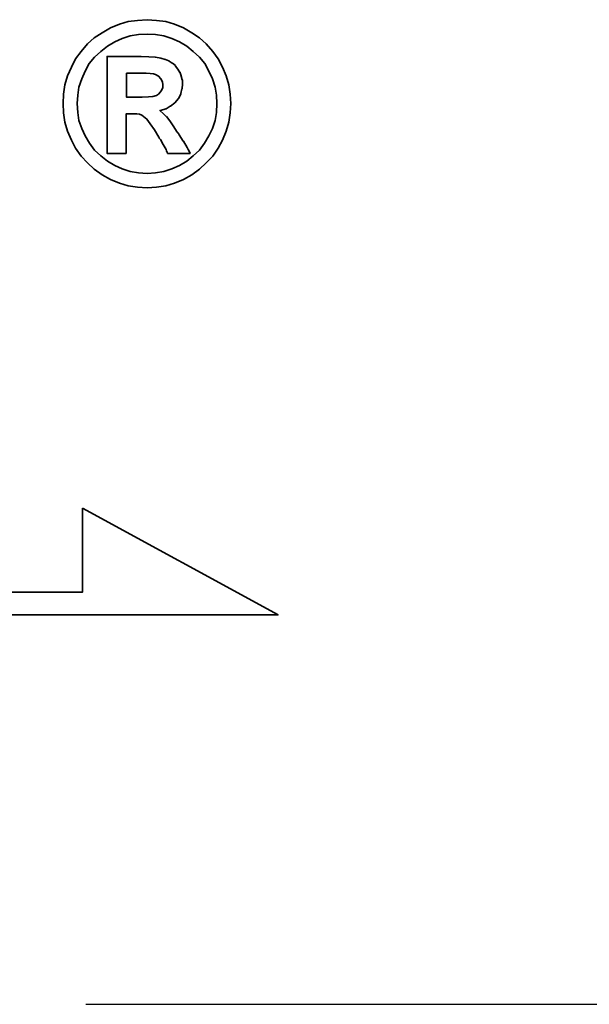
# Model space of a CAD drawing. Header units: millimetres. Extents: x -61 to 184, y -64 to 81.
# Tile 41 of 43: x 151.96 to 155.07, y 0 to 5.37. Entities that reach past the tile are written whole.
import ezdxf

# ---------------------------------------------------------------- set-up
doc = ezdxf.new("R2010")
doc.units = ezdxf.units.MM
doc.linetypes.add('CENTER', pattern=[2, 1.25, -0.25, 0.25, -0.25])
for name, color, linetype in [('CL', 1, 'CENTER'), ('DIM', 4, 'Continuous'), ('layer 1', 7, 'Continuous')]:
    doc.layers.add(name, color=color, linetype=linetype)

# ---------------------------------------------------------------- blocks, each defined once
blk = doc.blocks.new('TBI MOTION logo(完整正式版)')
at = {"layer": 'layer 1', "color": 22, "lineweight": 35}
for points, knots in [([(81.20634, 4.98624), (81.20634, 4.98624), (81.18649, 5.32862), (81.18649, 5.32862), (81.18649, 5.32862), (81.18649, 5.32862), (81.13886, 5.66206), (81.13886, 5.66206), (81.13886, 5.66206), (81.13886, 5.66206), (81.04359, 5.97764), (81.04359, 5.97764), (81.04359, 5.97764), (81.04359, 5.97764), (80.91061, 6.29124), (80.91061, 6.29124), (80.91061, 6.29124), (80.91061, 6.29124), (80.75778, 6.58697), (80.75778, 6.58697), (80.75778, 6.58697), (80.75778, 6.58697), (80.5593, 6.85294), (80.5593, 6.85294), (80.5593, 6.85294), (80.5593, 6.85294), (80.33105, 7.1189), (80.33105, 7.1189), (80.33105, 7.1189), (80.33105, 7.1189), (80.09287, 7.33921), (80.09287, 7.33921), (80.09287, 7.33921), (80.09287, 7.33921), (79.815, 7.51982), (79.815, 7.51982), (79.815, 7.51982), (79.815, 7.51982), (79.51133, 7.69051), (79.51133, 7.69051), (79.51133, 7.69051), (79.51133, 7.69051), (79.19773, 7.8235), (79.19773, 7.8235), (79.19773, 7.8235), (79.19773, 7.8235), (78.88215, 7.91877), (78.88215, 7.91877), (78.88215, 7.91877), (78.88215, 7.91877), (78.54871, 7.95846), (78.54871, 7.95846), (78.54871, 7.95846), (78.54871, 7.95846), (78.21526, 7.98625), (78.21526, 7.98625), (78.21526, 7.98625), (78.21526, 7.98625), (77.87388, 7.95846), (77.87388, 7.95846), (77.87388, 7.95846), (77.87388, 7.95846), (77.54044, 7.91877), (77.54044, 7.91877), (77.54044, 7.91877), (77.54044, 7.91877), (77.22485, 7.8235), (77.22485, 7.8235), (77.22485, 7.8235), (77.22485, 7.8235), (76.91027, 7.69051), (76.91027, 7.69051), (76.91027, 7.69051), (76.91027, 7.69051), (76.6056, 7.51982), (76.6056, 7.51982), (76.6056, 7.51982), (76.6056, 7.51982), (76.32972, 7.33921), (76.32972, 7.33921), (76.32972, 7.33921), (76.32972, 7.33921), (76.09154, 7.1189), (76.09154, 7.1189), (76.09154, 7.1189), (76.09154, 7.1189), (75.86329, 6.85294), (75.86329, 6.85294), (75.86329, 6.85294), (75.86329, 6.85294), (75.66382, 6.58697), (75.66382, 6.58697), (75.66382, 6.58697), (75.66382, 6.58697), (75.51099, 6.29124), (75.51099, 6.29124), (75.51099, 6.29124), (75.51099, 6.29124), (75.37702, 5.97764), (75.37702, 5.97764), (75.37702, 5.97764), (75.37702, 5.97764), (75.28175, 5.66206), (75.28175, 5.66206), (75.28175, 5.66206), (75.28175, 5.66206), (75.23411, 5.32862), (75.23411, 5.32862), (75.23411, 5.32862), (75.23411, 5.32862), (75.21625, 4.98624), (75.21625, 4.98624), (75.21625, 4.98624), (75.21625, 4.98624), (75.23411, 4.6528), (75.23411, 4.6528), (75.23411, 4.6528), (75.23411, 4.6528), (75.28175, 4.32035), (75.28175, 4.32035), (75.28175, 4.32035), (75.28175, 4.32035), (75.37702, 3.99583), (75.37702, 3.99583), (75.37702, 3.99583), (75.37702, 3.99583), (75.51099, 3.68224), (75.51099, 3.68224), (75.51099, 3.68224), (75.51099, 3.68224), (75.66382, 3.38749), (75.66382, 3.38749), (75.66382, 3.38749), (75.66382, 3.38749), (75.86329, 3.10963), (75.86329, 3.10963), (75.86329, 3.10963), (75.86329, 3.10963), (76.09154, 2.87145), (76.09154, 2.87145), (76.09154, 2.87145), (76.09154, 2.87145), (76.32972, 2.6432), (76.32972, 2.6432), (76.32972, 2.6432), (76.32972, 2.6432), (76.6056, 2.43381), (76.6056, 2.43381), (76.6056, 2.43381), (76.6056, 2.43381), (76.91027, 2.27205), (76.91027, 2.27205), (76.91027, 2.27205), (76.91027, 2.27205), (77.22485, 2.13906), (77.22485, 2.13906), (77.22485, 2.13906), (77.22485, 2.13906), (77.54044, 2.0438), (77.54044, 2.0438), (77.54044, 2.0438), (77.54044, 2.0438), (77.87388, 1.99616), (77.87388, 1.99616), (77.87388, 1.99616), (77.87388, 1.99616), (78.21526, 1.97631), (78.21526, 1.97631), (78.21526, 1.97631), (78.21526, 1.97631), (78.54871, 1.99616), (78.54871, 1.99616), (78.54871, 1.99616), (78.54871, 1.99616), (78.88215, 2.0438), (78.88215, 2.0438), (78.88215, 2.0438), (78.88215, 2.0438), (79.19773, 2.13906), (79.19773, 2.13906), (79.19773, 2.13906), (79.19773, 2.13906), (79.51133, 2.27205), (79.51133, 2.27205), (79.51133, 2.27205), (79.51133, 2.27205), (79.815, 2.43381), (79.815, 2.43381), (79.815, 2.43381), (79.815, 2.43381), (80.09287, 2.6432), (80.09287, 2.6432), (80.09287, 2.6432), (80.09287, 2.6432), (80.33105, 2.87145), (80.33105, 2.87145), (80.33105, 2.87145), (80.33105, 2.87145), (80.5593, 3.10963), (80.5593, 3.10963), (80.5593, 3.10963), (80.5593, 3.10963), (80.75778, 3.38749), (80.75778, 3.38749), (80.75778, 3.38749), (80.75778, 3.38749), (80.91061, 3.68224), (80.91061, 3.68224), (80.91061, 3.68224), (80.91061, 3.68224), (81.04359, 3.99583), (81.04359, 3.99583), (81.04359, 3.99583), (81.04359, 3.99583), (81.13886, 4.32035), (81.13886, 4.32035), (81.13886, 4.32035), (81.13886, 4.32035), (81.18649, 4.6528), (81.18649, 4.6528), (81.18649, 4.6528), (81.18649, 4.6528), (81.20634, 4.98624), (81.20634, 4.98624)], [0, 0, 0, 0, 0.01785714, 0.01785714, 0.01785714, 0.01785714, 0.03571429, 0.03571429, 0.03571429, 0.03571429, 0.05357143, 0.05357143, 0.05357143, 0.05357143, 0.07142857, 0.07142857, 0.07142857, 0.07142857, 0.08928571, 0.08928571, 0.08928571, 0.08928571, 0.10714286, 0.10714286, 0.10714286, 0.10714286, 0.125, 0.125, 0.125, 0.125, 0.14285714, 0.14285714, 0.14285714, 0.14285714, 0.16071429, 0.16071429, 0.16071429, 0.16071429, 0.17857143, 0.17857143, 0.17857143, 0.17857143, 0.19642857, 0.19642857, 0.19642857, 0.19642857, 0.21428571, 0.21428571, 0.21428571, 0.21428571, 0.23214286, 0.23214286, 0.23214286, 0.23214286, 0.25, 0.25, 0.25, 0.25, 0.26785714, 0.26785714, 0.26785714, 0.26785714, 0.28571429, 0.28571429, 0.28571429, 0.28571429, 0.30357143, 0.30357143, 0.30357143, 0.30357143, 0.32142857, 0.32142857, 0.32142857, 0.32142857, 0.33928571, 0.33928571, 0.33928571, 0.33928571, 0.35714286, 0.35714286, 0.35714286, 0.35714286, 0.375, 0.375, 0.375, 0.375, 0.39285714, 0.39285714, 0.39285714, 0.39285714, 0.41071429, 0.41071429, 0.41071429, 0.41071429, 0.42857143, 0.42857143, 0.42857143, 0.42857143, 0.44642857, 0.44642857, 0.44642857, 0.44642857, 0.46428571, 0.46428571, 0.46428571, 0.46428571, 0.48214286, 0.48214286, 0.48214286, 0.48214286, 0.5, 0.5, 0.5, 0.5, 0.51785714, 0.51785714, 0.51785714, 0.51785714, 0.53571429, 0.53571429, 0.53571429, 0.53571429, 0.55357143, 0.55357143, 0.55357143, 0.55357143, 0.57142857, 0.57142857, 0.57142857, 0.57142857, 0.58928571, 0.58928571, 0.58928571, 0.58928571, 0.60714286, 0.60714286, 0.60714286, 0.60714286, 0.625, 0.625, 0.625, 0.625, 0.64285714, 0.64285714, 0.64285714, 0.64285714, 0.66071429, 0.66071429, 0.66071429, 0.66071429, 0.67857143, 0.67857143, 0.67857143, 0.67857143, 0.69642857, 0.69642857, 0.69642857, 0.69642857, 0.71428571, 0.71428571, 0.71428571, 0.71428571, 0.73214286, 0.73214286, 0.73214286, 0.73214286, 0.75, 0.75, 0.75, 0.75, 0.76785714, 0.76785714, 0.76785714, 0.76785714, 0.78571429, 0.78571429, 0.78571429, 0.78571429, 0.80357143, 0.80357143, 0.80357143, 0.80357143, 0.82142857, 0.82142857, 0.82142857, 0.82142857, 0.83928571, 0.83928571, 0.83928571, 0.83928571, 0.85714286, 0.85714286, 0.85714286, 0.85714286, 0.875, 0.875, 0.875, 0.875, 0.89285714, 0.89285714, 0.89285714, 0.89285714, 0.91071429, 0.91071429, 0.91071429, 0.91071429, 0.92857143, 0.92857143, 0.92857143, 0.92857143, 0.94642857, 0.94642857, 0.94642857, 0.94642857, 0.96428571, 0.96428571, 0.96428571, 0.96428571, 0.98214286, 0.98214286, 0.98214286, 0.98214286, 1, 1, 1, 1]), ([(80.71014, 4.98624), (80.71014, 4.98624), (80.69129, 5.29091), (80.69129, 5.29091), (80.69129, 5.29091), (80.69129, 5.29091), (80.64464, 5.57672), (80.64464, 5.57672), (80.64464, 5.57672), (80.64464, 5.57672), (80.54937, 5.87245), (80.54937, 5.87245), (80.54937, 5.87245), (80.54937, 5.87245), (80.41639, 6.14833), (80.41639, 6.14833), (80.41639, 6.14833), (80.41639, 6.14833), (80.27349, 6.41429), (80.27349, 6.41429), (80.27349, 6.41429), (80.27349, 6.41429), (80.08295, 6.64255), (80.08295, 6.64255), (80.08295, 6.64255), (80.08295, 6.64255), (79.86264, 6.84301), (79.86264, 6.84301), (79.86264, 6.84301), (79.86264, 6.84301), (79.63439, 7.03355), (79.63439, 7.03355), (79.63439, 7.03355), (79.63439, 7.03355), (79.37835, 7.1963), (79.37835, 7.1963), (79.37835, 7.1963), (79.37835, 7.1963), (79.10246, 7.30944), (79.10246, 7.30944), (79.10246, 7.30944), (79.10246, 7.30944), (78.81665, 7.40471), (78.81665, 7.40471), (78.81665, 7.40471), (78.81665, 7.40471), (78.511, 7.45234), (78.511, 7.45234), (78.511, 7.45234), (78.511, 7.45234), (78.21526, 7.47219), (78.21526, 7.47219), (78.21526, 7.47219), (78.21526, 7.47219), (77.9106, 7.45234), (77.9106, 7.45234), (77.9106, 7.45234), (77.9106, 7.45234), (77.61685, 7.40471), (77.61685, 7.40471), (77.61685, 7.40471), (77.61685, 7.40471), (77.32012, 7.30944), (77.32012, 7.30944), (77.32012, 7.30944), (77.32012, 7.30944), (77.06309, 7.1963), (77.06309, 7.1963), (77.06309, 7.1963), (77.06309, 7.1963), (76.80606, 7.03355), (76.80606, 7.03355), (76.80606, 7.03355), (76.80606, 7.03355), (76.55797, 6.84301), (76.55797, 6.84301), (76.55797, 6.84301), (76.55797, 6.84301), (76.34063, 6.64255), (76.34063, 6.64255), (76.34063, 6.64255), (76.34063, 6.64255), (76.1491, 6.41429), (76.1491, 6.41429), (76.1491, 6.41429), (76.1491, 6.41429), (76.0062, 6.14833), (76.0062, 6.14833), (76.0062, 6.14833), (76.0062, 6.14833), (75.88314, 5.87245), (75.88314, 5.87245), (75.88314, 5.87245), (75.88314, 5.87245), (75.77794, 5.57672), (75.77794, 5.57672), (75.77794, 5.57672), (75.77794, 5.57672), (75.73924, 5.29091), (75.73924, 5.29091), (75.73924, 5.29091), (75.73924, 5.29091), (75.72039, 4.98624), (75.72039, 4.98624), (75.72039, 4.98624), (75.72039, 4.98624), (75.73924, 4.67165), (75.73924, 4.67165), (75.73924, 4.67165), (75.73924, 4.67165), (75.77794, 4.37791), (75.77794, 4.37791), (75.77794, 4.37791), (75.77794, 4.37791), (75.88314, 4.10102), (75.88314, 4.10102), (75.88314, 4.10102), (75.88314, 4.10102), (76.0062, 3.83407), (76.0062, 3.83407), (76.0062, 3.83407), (76.0062, 3.83407), (76.15902, 3.56811), (76.15902, 3.56811), (76.15902, 3.56811), (76.15902, 3.56811), (76.34063, 3.32001), (76.34063, 3.32001), (76.34063, 3.32001), (76.34063, 3.32001), (76.55797, 3.11955), (76.55797, 3.11955), (76.55797, 3.11955), (76.55797, 3.11955), (76.80606, 2.92901), (76.80606, 2.92901), (76.80606, 2.92901), (76.80606, 2.92901), (77.06309, 2.76725), (77.06309, 2.76725), (77.06309, 2.76725), (77.06309, 2.76725), (77.32012, 2.65412), (77.32012, 2.65412), (77.32012, 2.65412), (77.32012, 2.65412), (77.61685, 2.55786), (77.61685, 2.55786), (77.61685, 2.55786), (77.61685, 2.55786), (77.9106, 2.51022), (77.9106, 2.51022), (77.9106, 2.51022), (77.9106, 2.51022), (78.21526, 2.49137), (78.21526, 2.49137), (78.21526, 2.49137), (78.21526, 2.49137), (78.511, 2.51022), (78.511, 2.51022), (78.511, 2.51022), (78.511, 2.51022), (78.81665, 2.55786), (78.81665, 2.55786), (78.81665, 2.55786), (78.81665, 2.55786), (79.10246, 2.65412), (79.10246, 2.65412), (79.10246, 2.65412), (79.10246, 2.65412), (79.37835, 2.76725), (79.37835, 2.76725), (79.37835, 2.76725), (79.37835, 2.76725), (79.63439, 2.92901), (79.63439, 2.92901), (79.63439, 2.92901), (79.63439, 2.92901), (79.86264, 3.11955), (79.86264, 3.11955), (79.86264, 3.11955), (79.86264, 3.11955), (80.08295, 3.32001), (80.08295, 3.32001), (80.08295, 3.32001), (80.08295, 3.32001), (80.26356, 3.56811), (80.26356, 3.56811), (80.26356, 3.56811), (80.26356, 3.56811), (80.41639, 3.83407), (80.41639, 3.83407), (80.41639, 3.83407), (80.41639, 3.83407), (80.54937, 4.10102), (80.54937, 4.10102), (80.54937, 4.10102), (80.54937, 4.10102), (80.64464, 4.37791), (80.64464, 4.37791), (80.64464, 4.37791), (80.64464, 4.37791), (80.69129, 4.67165), (80.69129, 4.67165), (80.69129, 4.67165), (80.69129, 4.67165), (80.71014, 4.98624), (80.71014, 4.98624)], [0, 0, 0, 0, 0.01923077, 0.01923077, 0.01923077, 0.01923077, 0.03846154, 0.03846154, 0.03846154, 0.03846154, 0.05769231, 0.05769231, 0.05769231, 0.05769231, 0.07692308, 0.07692308, 0.07692308, 0.07692308, 0.09615385, 0.09615385, 0.09615385, 0.09615385, 0.11538462, 0.11538462, 0.11538462, 0.11538462, 0.13461538, 0.13461538, 0.13461538, 0.13461538, 0.15384615, 0.15384615, 0.15384615, 0.15384615, 0.17307692, 0.17307692, 0.17307692, 0.17307692, 0.19230769, 0.19230769, 0.19230769, 0.19230769, 0.21153846, 0.21153846, 0.21153846, 0.21153846, 0.23076923, 0.23076923, 0.23076923, 0.23076923, 0.25, 0.25, 0.25, 0.25, 0.26923077, 0.26923077, 0.26923077, 0.26923077, 0.28846154, 0.28846154, 0.28846154, 0.28846154, 0.30769231, 0.30769231, 0.30769231, 0.30769231, 0.32692308, 0.32692308, 0.32692308, 0.32692308, 0.34615385, 0.34615385, 0.34615385, 0.34615385, 0.36538462, 0.36538462, 0.36538462, 0.36538462, 0.38461538, 0.38461538, 0.38461538, 0.38461538, 0.40384615, 0.40384615, 0.40384615, 0.40384615, 0.42307692, 0.42307692, 0.42307692, 0.42307692, 0.44230769, 0.44230769, 0.44230769, 0.44230769, 0.46153846, 0.46153846, 0.46153846, 0.46153846, 0.48076923, 0.48076923, 0.48076923, 0.48076923, 0.5, 0.5, 0.5, 0.5, 0.51923077, 0.51923077, 0.51923077, 0.51923077, 0.53846154, 0.53846154, 0.53846154, 0.53846154, 0.55769231, 0.55769231, 0.55769231, 0.55769231, 0.57692308, 0.57692308, 0.57692308, 0.57692308, 0.59615385, 0.59615385, 0.59615385, 0.59615385, 0.61538462, 0.61538462, 0.61538462, 0.61538462, 0.63461538, 0.63461538, 0.63461538, 0.63461538, 0.65384615, 0.65384615, 0.65384615, 0.65384615, 0.67307692, 0.67307692, 0.67307692, 0.67307692, 0.69230769, 0.69230769, 0.69230769, 0.69230769, 0.71153846, 0.71153846, 0.71153846, 0.71153846, 0.73076923, 0.73076923, 0.73076923, 0.73076923, 0.75, 0.75, 0.75, 0.75, 0.76923077, 0.76923077, 0.76923077, 0.76923077, 0.78846154, 0.78846154, 0.78846154, 0.78846154, 0.80769231, 0.80769231, 0.80769231, 0.80769231, 0.82692308, 0.82692308, 0.82692308, 0.82692308, 0.84615385, 0.84615385, 0.84615385, 0.84615385, 0.86538462, 0.86538462, 0.86538462, 0.86538462, 0.88461538, 0.88461538, 0.88461538, 0.88461538, 0.90384615, 0.90384615, 0.90384615, 0.90384615, 0.92307692, 0.92307692, 0.92307692, 0.92307692, 0.94230769, 0.94230769, 0.94230769, 0.94230769, 0.96153846, 0.96153846, 0.96153846, 0.96153846, 0.98076923, 0.98076923, 0.98076923, 0.98076923, 1, 1, 1, 1]), ([(76.78721, 3.2823), (76.78721, 3.2823), (76.78721, 3.32001), (76.78721, 3.32001), (76.78721, 3.32001), (76.78721, 3.32001), (76.78721, 3.42422), (76.78721, 3.42422), (76.78721, 3.42422), (76.78721, 3.42422), (76.78721, 3.59689), (76.78721, 3.59689), (76.78721, 3.59689), (76.78721, 3.59689), (76.78721, 3.80529), (76.78721, 3.80529), (76.78721, 3.80529), (76.78721, 3.80529), (76.78721, 4.0524), (76.78721, 4.0524), (76.78721, 4.0524), (76.78721, 4.0524), (76.78721, 4.32035), (76.78721, 4.32035), (76.78721, 4.32035), (76.78721, 4.32035), (76.78721, 4.92868), (76.78721, 4.92868), (76.78721, 4.92868), (76.78721, 4.92868), (76.78721, 5.53801), (76.78721, 5.53801), (76.78721, 5.53801), (76.78721, 5.53801), (76.78721, 5.82482), (76.78721, 5.82482), (76.78721, 5.82482), (76.78721, 5.82482), (76.78721, 6.07291), (76.78721, 6.07291), (76.78721, 6.07291), (76.78721, 6.07291), (76.78721, 6.30017), (76.78721, 6.30017), (76.78721, 6.30017), (76.78721, 6.30017), (76.78721, 6.45399), (76.78721, 6.45399), (76.78721, 6.45399), (76.78721, 6.45399), (76.78721, 6.5572), (76.78721, 6.5572), (76.78721, 6.5572), (76.78721, 6.5572), (76.78721, 6.59689), (76.78721, 6.59689), (76.78721, 6.59689), (76.78721, 6.59689), (76.78721, 6.67232), (76.78721, 6.67232), (76.78721, 6.67232), (76.78721, 6.67232), (76.8537, 6.67232), (76.8537, 6.67232), (76.8537, 6.67232), (76.8537, 6.67232), (76.87355, 6.67232), (76.87355, 6.67232), (76.87355, 6.67232), (76.87355, 6.67232), (76.91027, 6.67232), (76.91027, 6.67232), (76.91027, 6.67232), (76.91027, 6.67232), (77.04424, 6.67232), (77.04424, 6.67232), (77.04424, 6.67232), (77.04424, 6.67232), (77.22485, 6.67232), (77.22485, 6.67232), (77.22485, 6.67232), (77.22485, 6.67232), (77.43524, 6.67232), (77.43524, 6.67232), (77.43524, 6.67232), (77.43524, 6.67232), (77.65357, 6.67232), (77.65357, 6.67232), (77.65357, 6.67232), (77.65357, 6.67232), (77.82625, 6.67232), (77.82625, 6.67232), (77.82625, 6.67232), (77.82625, 6.67232), (77.94037, 6.67232), (77.94037, 6.67232), (77.94037, 6.67232), (77.94037, 6.67232), (77.97709, 6.67232), (77.97709, 6.67232), (77.97709, 6.67232), (77.97709, 6.67232), (77.99694, 6.67232), (77.99694, 6.67232), (77.99694, 6.67232), (77.99694, 6.67232), (78.00686, 6.67232), (78.00686, 6.67232), (78.00686, 6.67232), (78.00686, 6.67232), (78.28275, 6.6624), (78.28275, 6.6624), (78.28275, 6.6624), (78.28275, 6.6624), (78.50107, 6.64255), (78.50107, 6.64255), (78.50107, 6.64255), (78.50107, 6.64255), (78.511, 6.64255), (78.511, 6.64255), (78.511, 6.64255), (78.511, 6.64255), (78.70154, 6.61476), (78.70154, 6.61476), (78.70154, 6.61476), (78.70154, 6.61476), (78.70154, 6.60483), (78.70154, 6.60483), (78.70154, 6.60483), (78.70154, 6.60483), (78.86429, 6.56713), (78.86429, 6.56713), (78.86429, 6.56713), (78.86429, 6.56713), (78.87223, 6.56713), (78.87223, 6.56713), (78.87223, 6.56713), (78.87223, 6.56713), (78.99727, 6.51056), (78.99727, 6.51056), (78.99727, 6.51056), (78.99727, 6.51056), (79.00719, 6.51056), (79.00719, 6.51056), (79.00719, 6.51056), (79.00719, 6.51056), (79.00719, 6.50162), (79.00719, 6.50162), (79.00719, 6.50162), (79.00719, 6.50162), (79.1104, 6.43415), (79.1104, 6.43415), (79.1104, 6.43415), (79.1104, 6.43415), (79.12132, 6.43415), (79.12132, 6.43415), (79.12132, 6.43415), (79.12132, 6.43415), (79.22552, 6.34781), (79.22552, 6.34781), (79.22552, 6.34781), (79.22552, 6.34781), (79.23544, 6.33888), (79.23544, 6.33888), (79.23544, 6.33888), (79.23544, 6.33888), (79.23544, 6.32895), (79.23544, 6.32895), (79.23544, 6.32895), (79.23544, 6.32895), (79.31087, 6.21483), (79.31087, 6.21483), (79.31087, 6.21483), (79.31087, 6.21483), (79.38629, 6.1007), (79.38629, 6.1007), (79.38629, 6.1007), (79.38629, 6.1007), (79.3972, 6.1007), (79.3972, 6.1007), (79.3972, 6.1007), (79.3972, 6.1007), (79.3972, 6.09078), (79.3972, 6.09078), (79.3972, 6.09078), (79.3972, 6.09078), (79.43392, 5.97764), (79.43392, 5.97764), (79.43392, 5.97764), (79.43392, 5.97764), (79.43392, 5.96772), (79.43392, 5.96772), (79.43392, 5.96772), (79.43392, 5.96772), (79.47362, 5.83474), (79.47362, 5.83474), (79.47362, 5.83474), (79.47362, 5.83474), (79.48156, 5.82482), (79.48156, 5.82482), (79.48156, 5.82482), (79.48156, 5.82482), (79.48156, 5.69977), (79.48156, 5.69977), (79.48156, 5.69977), (79.48156, 5.69977), (79.48156, 5.69183), (79.48156, 5.69183), (79.48156, 5.69183), (79.48156, 5.69183), (79.4637, 5.51915), (79.4637, 5.51915), (79.4637, 5.51915), (79.4637, 5.51915), (79.4637, 5.51122), (79.4637, 5.51122), (79.4637, 5.51122), (79.4637, 5.51122), (79.45377, 5.51122), (79.45377, 5.51122), (79.45377, 5.51122), (79.45377, 5.51122), (79.41507, 5.34847), (79.41507, 5.34847), (79.41507, 5.34847), (79.41507, 5.34847), (79.41507, 5.33854), (79.41507, 5.33854), (79.41507, 5.33854), (79.41507, 5.33854), (79.41507, 5.32862), (79.41507, 5.32862), (79.41507, 5.32862), (79.41507, 5.32862), (79.33865, 5.16785), (79.33865, 5.16785), (79.33865, 5.16785), (79.33865, 5.16785), (79.33071, 5.15693), (79.33071, 5.15693), (79.33071, 5.15693), (79.33071, 5.15693), (79.2156, 5.02495), (79.2156, 5.02495), (79.2156, 5.02495), (79.2156, 5.02495), (79.20567, 5.01502), (79.20567, 5.01502), (79.20567, 5.01502), (79.20567, 5.01502), (79.05483, 4.89991), (79.05483, 4.89991), (79.05483, 4.89991), (79.05483, 4.89991), (79.04491, 4.89197), (79.04491, 4.89197), (79.04491, 4.89197), (79.04491, 4.89197), (78.89208, 4.7967), (78.89208, 4.7967), (78.89208, 4.7967), (78.89208, 4.7967), (78.88215, 4.7967), (78.88215, 4.7967), (78.88215, 4.7967), (78.88215, 4.7967), (78.69161, 4.73913), (78.69161, 4.73913), (78.69161, 4.73913), (78.69161, 4.73913), (78.68169, 4.73913), (78.68169, 4.73913), (78.68169, 4.73913), (78.68169, 4.73913), (78.68169, 4.72921), (78.68169, 4.72921), (78.68169, 4.72921), (78.68169, 4.72921), (78.78688, 4.63394), (78.78688, 4.63394), (78.78688, 4.63394), (78.78688, 4.63394), (78.902, 4.52875), (78.902, 4.52875), (78.902, 4.52875), (78.902, 4.52875), (78.91093, 4.52081), (78.91093, 4.52081), (78.91093, 4.52081), (78.91093, 4.52081), (79.02506, 4.36798), (79.02506, 4.36798), (79.02506, 4.36798), (79.02506, 4.36798), (79.1501, 4.1953), (79.1501, 4.1953), (79.1501, 4.1953), (79.1501, 4.1953), (79.1501, 4.18736), (79.1501, 4.18736), (79.1501, 4.18736), (79.1501, 4.18736), (79.29201, 3.96705), (79.29201, 3.96705), (79.29201, 3.96705), (79.29201, 3.96705), (79.31087, 3.93828), (79.31087, 3.93828), (79.31087, 3.93828), (79.31087, 3.93828), (79.32079, 3.93828), (79.32079, 3.93828), (79.32079, 3.93828), (79.32079, 3.93828), (79.3585, 3.87178), (79.3585, 3.87178), (79.3585, 3.87178), (79.3585, 3.87178), (79.50141, 3.64353), (79.50141, 3.64353), (79.50141, 3.64353), (79.50141, 3.64353), (79.51133, 3.64353), (79.51133, 3.64353), (79.51133, 3.64353), (79.51133, 3.64353), (79.64431, 3.41528), (79.64431, 3.41528), (79.64431, 3.41528), (79.64431, 3.41528), (79.68202, 3.3478), (79.68202, 3.3478), (79.68202, 3.3478), (79.68202, 3.3478), (79.70187, 3.31009), (79.70187, 3.31009), (79.70187, 3.31009), (79.70187, 3.31009), (79.7495, 3.2049), (79.7495, 3.2049), (79.7495, 3.2049), (79.7495, 3.2049), (79.64431, 3.2049), (79.64431, 3.2049), (79.64431, 3.2049), (79.64431, 3.2049), (79.62546, 3.2049), (79.62546, 3.2049), (79.62546, 3.2049), (79.62546, 3.2049), (79.53912, 3.2049), (79.53912, 3.2049), (79.53912, 3.2049), (79.53912, 3.2049), (79.31087, 3.2049), (79.31087, 3.2049), (79.31087, 3.2049), (79.31087, 3.2049), (79.08262, 3.2049), (79.08262, 3.2049), (79.08262, 3.2049), (79.08262, 3.2049), (79.00719, 3.2049), (79.00719, 3.2049), (79.00719, 3.2049), (79.00719, 3.2049), (78.98735, 3.2049), (78.98735, 3.2049), (78.98735, 3.2049), (78.98735, 3.2049), (78.94964, 3.2049), (78.94964, 3.2049), (78.94964, 3.2049), (78.94964, 3.2049), (78.92979, 3.24459), (78.92979, 3.24459), (78.92979, 3.24459), (78.92979, 3.24459), (78.91093, 3.2823), (78.91093, 3.2823), (78.91093, 3.2823), (78.91093, 3.2823), (78.91093, 3.29223), (78.91093, 3.29223), (78.91093, 3.29223), (78.91093, 3.29223), (78.89208, 3.3478), (78.89208, 3.3478), (78.89208, 3.3478), (78.89208, 3.3478), (78.78688, 3.52048), (78.78688, 3.52048), (78.78688, 3.52048), (78.78688, 3.52048), (78.69161, 3.7001), (78.69161, 3.7001), (78.69161, 3.7001), (78.69161, 3.7001), (78.6539, 3.7388), (78.6539, 3.7388), (78.6539, 3.7388), (78.6539, 3.7388), (78.64398, 3.74873), (78.64398, 3.74873), (78.64398, 3.74873), (78.64398, 3.74873), (78.64398, 3.75766), (78.64398, 3.75766), (78.64398, 3.75766), (78.64398, 3.75766), (78.63405, 3.78644), (78.63405, 3.78644), (78.63405, 3.78644), (78.63405, 3.78644), (78.48321, 4.04347), (78.48321, 4.04347), (78.48321, 4.04347), (78.48321, 4.04347), (78.33038, 4.2618), (78.33038, 4.2618), (78.33038, 4.2618), (78.33038, 4.2618), (78.20732, 4.43447), (78.20732, 4.43447), (78.20732, 4.43447), (78.20732, 4.43447), (78.09221, 4.52081), (78.09221, 4.52081), (78.09221, 4.52081), (78.09221, 4.52081), (78.02472, 4.56845), (78.02472, 4.56845), (78.02472, 4.56845), (78.02472, 4.56845), (77.9493, 4.60616), (77.9493, 4.60616), (77.9493, 4.60616), (77.9493, 4.60616), (77.8451, 4.61608), (77.8451, 4.61608), (77.8451, 4.61608), (77.8451, 4.61608), (77.71113, 4.61608), (77.71113, 4.61608), (77.71113, 4.61608), (77.71113, 4.61608), (77.69128, 4.61608), (77.69128, 4.61608), (77.69128, 4.61608), (77.69128, 4.61608), (77.67342, 4.61608), (77.67342, 4.61608), (77.67342, 4.61608), (77.67342, 4.61608), (77.5583, 4.61608), (77.5583, 4.61608), (77.5583, 4.61608), (77.5583, 4.61608), (77.46303, 4.61608), (77.46303, 4.61608), (77.46303, 4.61608), (77.46303, 4.61608), (77.46303, 4.54761), (77.46303, 4.54761), (77.46303, 4.54761), (77.46303, 4.54761), (77.46303, 4.47318), (77.46303, 4.47318), (77.46303, 4.47318), (77.46303, 4.47318), (77.46303, 4.24294), (77.46303, 4.24294), (77.46303, 4.24294), (77.46303, 4.24294), (77.46303, 3.99583), (77.46303, 3.99583), (77.46303, 3.99583), (77.46303, 3.99583), (77.46303, 3.72888), (77.46303, 3.72888), (77.46303, 3.72888), (77.46303, 3.72888), (77.46303, 3.51055), (77.46303, 3.51055), (77.46303, 3.51055), (77.46303, 3.51055), (77.46303, 3.42422), (77.46303, 3.42422), (77.46303, 3.42422), (77.46303, 3.42422), (77.46303, 3.35773), (77.46303, 3.35773), (77.46303, 3.35773), (77.46303, 3.35773), (77.46303, 3.30017), (77.46303, 3.30017), (77.46303, 3.30017), (77.46303, 3.30017), (77.46303, 3.2823), (77.46303, 3.2823), (77.46303, 3.2823), (77.46303, 3.2823), (77.46303, 3.2049), (77.46303, 3.2049), (77.46303, 3.2049), (77.46303, 3.2049), (77.39753, 3.2049), (77.39753, 3.2049), (77.39753, 3.2049), (77.39753, 3.2049), (77.37768, 3.2049), (77.37768, 3.2049), (77.37768, 3.2049), (77.37768, 3.2049), (77.32012, 3.2049), (77.32012, 3.2049), (77.32012, 3.2049), (77.32012, 3.2049), (77.12165, 3.2049), (77.12165, 3.2049), (77.12165, 3.2049), (77.12165, 3.2049), (76.94897, 3.2049), (76.94897, 3.2049), (76.94897, 3.2049), (76.94897, 3.2049), (76.8924, 3.2049), (76.8924, 3.2049), (76.8924, 3.2049), (76.8924, 3.2049), (76.8537, 3.2049), (76.8537, 3.2049), (76.8537, 3.2049), (76.8537, 3.2049), (76.78721, 3.2049), (76.78721, 3.2049), (76.78721, 3.2049), (76.78721, 3.2049), (76.78721, 3.2823), (76.78721, 3.2823)], [0, 0, 0, 0, 0.00740741, 0.00740741, 0.00740741, 0.00740741, 0.01481481, 0.01481481, 0.01481481, 0.01481481, 0.02222222, 0.02222222, 0.02222222, 0.02222222, 0.02962963, 0.02962963, 0.02962963, 0.02962963, 0.03703704, 0.03703704, 0.03703704, 0.03703704, 0.04444444, 0.04444444, 0.04444444, 0.04444444, 0.05185185, 0.05185185, 0.05185185, 0.05185185, 0.05925926, 0.05925926, 0.05925926, 0.05925926, 0.06666667, 0.06666667, 0.06666667, 0.06666667, 0.07407407, 0.07407407, 0.07407407, 0.07407407, 0.08148148, 0.08148148, 0.08148148, 0.08148148, 0.08888889, 0.08888889, 0.08888889, 0.08888889, 0.0962963, 0.0962963, 0.0962963, 0.0962963, 0.1037037, 0.1037037, 0.1037037, 0.1037037, 0.11111111, 0.11111111, 0.11111111, 0.11111111, 0.11851852, 0.11851852, 0.11851852, 0.11851852, 0.12592593, 0.12592593, 0.12592593, 0.12592593, 0.13333333, 0.13333333, 0.13333333, 0.13333333, 0.14074074, 0.14074074, 0.14074074, 0.14074074, 0.14814815, 0.14814815, 0.14814815, 0.14814815, 0.15555556, 0.15555556, 0.15555556, 0.15555556, 0.16296296, 0.16296296, 0.16296296, 0.16296296, 0.17037037, 0.17037037, 0.17037037, 0.17037037, 0.17777778, 0.17777778, 0.17777778, 0.17777778, 0.18518519, 0.18518519, 0.18518519, 0.18518519, 0.19259259, 0.19259259, 0.19259259, 0.19259259, 0.2, 0.2, 0.2, 0.2, 0.20740741, 0.20740741, 0.20740741, 0.20740741, 0.21481481, 0.21481481, 0.21481481, 0.21481481, 0.22222222, 0.22222222, 0.22222222, 0.22222222, 0.22962963, 0.22962963, 0.22962963, 0.22962963, 0.23703704, 0.23703704, 0.23703704, 0.23703704, 0.24444444, 0.24444444, 0.24444444, 0.24444444, 0.25185185, 0.25185185, 0.25185185, 0.25185185, 0.25925926, 0.25925926, 0.25925926, 0.25925926, 0.26666667, 0.26666667, 0.26666667, 0.26666667, 0.27407407, 0.27407407, 0.27407407, 0.27407407, 0.28148148, 0.28148148, 0.28148148, 0.28148148, 0.28888889, 0.28888889, 0.28888889, 0.28888889, 0.2962963, 0.2962963, 0.2962963, 0.2962963, 0.3037037, 0.3037037, 0.3037037, 0.3037037, 0.31111111, 0.31111111, 0.31111111, 0.31111111, 0.31851852, 0.31851852, 0.31851852, 0.31851852, 0.32592593, 0.32592593, 0.32592593, 0.32592593, 0.33333333, 0.33333333, 0.33333333, 0.33333333, 0.34074074, 0.34074074, 0.34074074, 0.34074074, 0.34814815, 0.34814815, 0.34814815, 0.34814815, 0.35555556, 0.35555556, 0.35555556, 0.35555556, 0.36296296, 0.36296296, 0.36296296, 0.36296296, 0.37037037, 0.37037037, 0.37037037, 0.37037037, 0.37777778, 0.37777778, 0.37777778, 0.37777778, 0.38518519, 0.38518519, 0.38518519, 0.38518519, 0.39259259, 0.39259259, 0.39259259, 0.39259259, 0.4, 0.4, 0.4, 0.4, 0.40740741, 0.40740741, 0.40740741, 0.40740741, 0.41481481, 0.41481481, 0.41481481, 0.41481481, 0.42222222, 0.42222222, 0.42222222, 0.42222222, 0.42962963, 0.42962963, 0.42962963, 0.42962963, 0.43703704, 0.43703704, 0.43703704, 0.43703704, 0.44444444, 0.44444444, 0.44444444, 0.44444444, 0.45185185, 0.45185185, 0.45185185, 0.45185185, 0.45925926, 0.45925926, 0.45925926, 0.45925926, 0.46666667, 0.46666667, 0.46666667, 0.46666667, 0.47407407, 0.47407407, 0.47407407, 0.47407407, 0.48148148, 0.48148148, 0.48148148, 0.48148148, 0.48888889, 0.48888889, 0.48888889, 0.48888889, 0.4962963, 0.4962963, 0.4962963, 0.4962963, 0.5037037, 0.5037037, 0.5037037, 0.5037037, 0.51111111, 0.51111111, 0.51111111, 0.51111111, 0.51851852, 0.51851852, 0.51851852, 0.51851852, 0.52592593, 0.52592593, 0.52592593, 0.52592593, 0.53333333, 0.53333333, 0.53333333, 0.53333333, 0.54074074, 0.54074074, 0.54074074, 0.54074074, 0.54814815, 0.54814815, 0.54814815, 0.54814815, 0.55555556, 0.55555556, 0.55555556, 0.55555556, 0.56296296, 0.56296296, 0.56296296, 0.56296296, 0.57037037, 0.57037037, 0.57037037, 0.57037037, 0.57777778, 0.57777778, 0.57777778, 0.57777778, 0.58518519, 0.58518519, 0.58518519, 0.58518519, 0.59259259, 0.59259259, 0.59259259, 0.59259259, 0.6, 0.6, 0.6, 0.6, 0.60740741, 0.60740741, 0.60740741, 0.60740741, 0.61481481, 0.61481481, 0.61481481, 0.61481481, 0.62222222, 0.62222222, 0.62222222, 0.62222222, 0.62962963, 0.62962963, 0.62962963, 0.62962963, 0.63703704, 0.63703704, 0.63703704, 0.63703704, 0.64444444, 0.64444444, 0.64444444, 0.64444444, 0.65185185, 0.65185185, 0.65185185, 0.65185185, 0.65925926, 0.65925926, 0.65925926, 0.65925926, 0.66666667, 0.66666667, 0.66666667, 0.66666667, 0.67407407, 0.67407407, 0.67407407, 0.67407407, 0.68148148, 0.68148148, 0.68148148, 0.68148148, 0.68888889, 0.68888889, 0.68888889, 0.68888889, 0.6962963, 0.6962963, 0.6962963, 0.6962963, 0.7037037, 0.7037037, 0.7037037, 0.7037037, 0.71111111, 0.71111111, 0.71111111, 0.71111111, 0.71851852, 0.71851852, 0.71851852, 0.71851852, 0.72592593, 0.72592593, 0.72592593, 0.72592593, 0.73333333, 0.73333333, 0.73333333, 0.73333333, 0.74074074, 0.74074074, 0.74074074, 0.74074074, 0.74814815, 0.74814815, 0.74814815, 0.74814815, 0.75555556, 0.75555556, 0.75555556, 0.75555556, 0.76296296, 0.76296296, 0.76296296, 0.76296296, 0.77037037, 0.77037037, 0.77037037, 0.77037037, 0.77777778, 0.77777778, 0.77777778, 0.77777778, 0.78518519, 0.78518519, 0.78518519, 0.78518519, 0.79259259, 0.79259259, 0.79259259, 0.79259259, 0.8, 0.8, 0.8, 0.8, 0.80740741, 0.80740741, 0.80740741, 0.80740741, 0.81481481, 0.81481481, 0.81481481, 0.81481481, 0.82222222, 0.82222222, 0.82222222, 0.82222222, 0.82962963, 0.82962963, 0.82962963, 0.82962963, 0.83703704, 0.83703704, 0.83703704, 0.83703704, 0.84444444, 0.84444444, 0.84444444, 0.84444444, 0.85185185, 0.85185185, 0.85185185, 0.85185185, 0.85925926, 0.85925926, 0.85925926, 0.85925926, 0.86666667, 0.86666667, 0.86666667, 0.86666667, 0.87407407, 0.87407407, 0.87407407, 0.87407407, 0.88148148, 0.88148148, 0.88148148, 0.88148148, 0.88888889, 0.88888889, 0.88888889, 0.88888889, 0.8962963, 0.8962963, 0.8962963, 0.8962963, 0.9037037, 0.9037037, 0.9037037, 0.9037037, 0.91111111, 0.91111111, 0.91111111, 0.91111111, 0.91851852, 0.91851852, 0.91851852, 0.91851852, 0.92592593, 0.92592593, 0.92592593, 0.92592593, 0.93333333, 0.93333333, 0.93333333, 0.93333333, 0.94074074, 0.94074074, 0.94074074, 0.94074074, 0.94814815, 0.94814815, 0.94814815, 0.94814815, 0.95555556, 0.95555556, 0.95555556, 0.95555556, 0.96296296, 0.96296296, 0.96296296, 0.96296296, 0.97037037, 0.97037037, 0.97037037, 0.97037037, 0.97777778, 0.97777778, 0.97777778, 0.97777778, 0.98518519, 0.98518519, 0.98518519, 0.98518519, 0.99259259, 0.99259259, 0.99259259, 0.99259259, 1, 1, 1, 1]), ([(77.48288, 6.07291), (77.48288, 6.07291), (77.48288, 5.99551), (77.48288, 5.99551), (77.48288, 5.99551), (77.48288, 5.99551), (77.48288, 5.82482), (77.48288, 5.82482), (77.48288, 5.82482), (77.48288, 5.82482), (77.48288, 5.63328), (77.48288, 5.63328), (77.48288, 5.63328), (77.48288, 5.63328), (77.48288, 5.46358), (77.48288, 5.46358), (77.48288, 5.46358), (77.48288, 5.46358), (77.48288, 5.29091), (77.48288, 5.29091), (77.48288, 5.29091), (77.48288, 5.29091), (77.48288, 5.21449), (77.48288, 5.21449), (77.48288, 5.21449), (77.48288, 5.21449), (77.50074, 5.21449), (77.50074, 5.21449), (77.50074, 5.21449), (77.50074, 5.21449), (77.71113, 5.21449), (77.71113, 5.21449), (77.71113, 5.21449), (77.71113, 5.21449), (77.94037, 5.21449), (77.94037, 5.21449), (77.94037, 5.21449), (77.94037, 5.21449), (78.01579, 5.21449), (78.01579, 5.21449), (78.01579, 5.21449), (78.01579, 5.21449), (78.03465, 5.21449), (78.03465, 5.21449), (78.03465, 5.21449), (78.03465, 5.21449), (78.2629, 5.23335), (78.2629, 5.23335), (78.2629, 5.23335), (78.2629, 5.23335), (78.42565, 5.24327), (78.42565, 5.24327), (78.42565, 5.24327), (78.42565, 5.24327), (78.54871, 5.28098), (78.54871, 5.28098), (78.54871, 5.28098), (78.54871, 5.28098), (78.62611, 5.32862), (78.62611, 5.32862), (78.62611, 5.32862), (78.62611, 5.32862), (78.69161, 5.40503), (78.69161, 5.40503), (78.69161, 5.40503), (78.69161, 5.40503), (78.73925, 5.48145), (78.73925, 5.48145), (78.73925, 5.48145), (78.73925, 5.48145), (78.77696, 5.55885), (78.77696, 5.55885), (78.77696, 5.55885), (78.77696, 5.55885), (78.77696, 5.65214), (78.77696, 5.65214), (78.77696, 5.65214), (78.77696, 5.65214), (78.76902, 5.76726), (78.76902, 5.76726), (78.76902, 5.76726), (78.76902, 5.76726), (78.71146, 5.87245), (78.71146, 5.87245), (78.71146, 5.87245), (78.71146, 5.87245), (78.62611, 5.96772), (78.62611, 5.96772), (78.62611, 5.96772), (78.62611, 5.96772), (78.511, 6.02528), (78.511, 6.02528), (78.511, 6.02528), (78.511, 6.02528), (78.44451, 6.05306), (78.44451, 6.05306), (78.44451, 6.05306), (78.44451, 6.05306), (78.32046, 6.06299), (78.32046, 6.06299), (78.32046, 6.06299), (78.32046, 6.06299), (78.18748, 6.07291), (78.18748, 6.07291), (78.18748, 6.07291), (78.18748, 6.07291), (77.99694, 6.07291), (77.99694, 6.07291), (77.99694, 6.07291), (77.99694, 6.07291), (77.97709, 6.07291), (77.97709, 6.07291), (77.97709, 6.07291), (77.97709, 6.07291), (77.90167, 6.07291), (77.90167, 6.07291), (77.90167, 6.07291), (77.90167, 6.07291), (77.69128, 6.07291), (77.69128, 6.07291), (77.69128, 6.07291), (77.69128, 6.07291), (77.50074, 6.07291), (77.50074, 6.07291), (77.50074, 6.07291), (77.50074, 6.07291), (77.48288, 6.07291), (77.48288, 6.07291)], [0, 0, 0, 0, 0.03125, 0.03125, 0.03125, 0.03125, 0.0625, 0.0625, 0.0625, 0.0625, 0.09375, 0.09375, 0.09375, 0.09375, 0.125, 0.125, 0.125, 0.125, 0.15625, 0.15625, 0.15625, 0.15625, 0.1875, 0.1875, 0.1875, 0.1875, 0.21875, 0.21875, 0.21875, 0.21875, 0.25, 0.25, 0.25, 0.25, 0.28125, 0.28125, 0.28125, 0.28125, 0.3125, 0.3125, 0.3125, 0.3125, 0.34375, 0.34375, 0.34375, 0.34375, 0.375, 0.375, 0.375, 0.375, 0.40625, 0.40625, 0.40625, 0.40625, 0.4375, 0.4375, 0.4375, 0.4375, 0.46875, 0.46875, 0.46875, 0.46875, 0.5, 0.5, 0.5, 0.5, 0.53125, 0.53125, 0.53125, 0.53125, 0.5625, 0.5625, 0.5625, 0.5625, 0.59375, 0.59375, 0.59375, 0.59375, 0.625, 0.625, 0.625, 0.625, 0.65625, 0.65625, 0.65625, 0.65625, 0.6875, 0.6875, 0.6875, 0.6875, 0.71875, 0.71875, 0.71875, 0.71875, 0.75, 0.75, 0.75, 0.75, 0.78125, 0.78125, 0.78125, 0.78125, 0.8125, 0.8125, 0.8125, 0.8125, 0.84375, 0.84375, 0.84375, 0.84375, 0.875, 0.875, 0.875, 0.875, 0.90625, 0.90625, 0.90625, 0.90625, 0.9375, 0.9375, 0.9375, 0.9375, 0.96875, 0.96875, 0.96875, 0.96875, 1, 1, 1, 1]), ([(75.90875, -9.47875), (75.90875, -9.47875), (75.90875, -12.28625), (75.90875, -12.28625), (75.90875, -12.28625), (75.90875, -12.28625), (75.90875, -12.47875), (75.90875, -12.47875), (75.90875, -12.47875), (75.90875, -12.47875), (75.71625, -12.47875), (75.71625, -12.47875), (75.71625, -12.47875), (75.71625, -12.47875), (-88.32875, -12.47875), (-88.32875, -12.47875), (-88.32875, -12.47875), (-88.32875, -12.47875), (-88.32875, -13.29375), (-88.32875, -13.29375), (-88.32875, -13.29375), (-88.32875, -13.29375), (82.89125, -13.29375), (82.89125, -13.29375), (82.89125, -13.29375), (82.89125, -13.29375), (75.90875, -9.47875), (75.90875, -9.47875)], [0, 0, 0, 0, 0.14285714, 0.14285714, 0.14285714, 0.14285714, 0.28571429, 0.28571429, 0.28571429, 0.28571429, 0.42857143, 0.42857143, 0.42857143, 0.42857143, 0.57142857, 0.57142857, 0.57142857, 0.57142857, 0.71428571, 0.71428571, 0.71428571, 0.71428571, 0.85714286, 0.85714286, 0.85714286, 0.85714286, 1, 1, 1, 1])]:
    blk.add_open_spline(points, degree=3, knots=knots, dxfattribs=at)

msp = doc.modelspace()

# ---------------------------------------------------------------- linework, layer by layer
at = {"layer": 'CL', "color": 7, "ltscale": 3}
msp.add_line((92.3229, 0), (171.3229, 0), dxfattribs=at)

# ---------------------------------------------------------------- block references
at = {"layer": 'DIM', "color": 7, "xscale": 0.1526509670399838, "yscale": 0.1526509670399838, "zscale": 0.1526509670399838}
msp.add_blockref('TBI MOTION logo(完整正式版)', (140.7175, 4.1551), dxfattribs=at)

doc.saveas('drawing.dxf')
